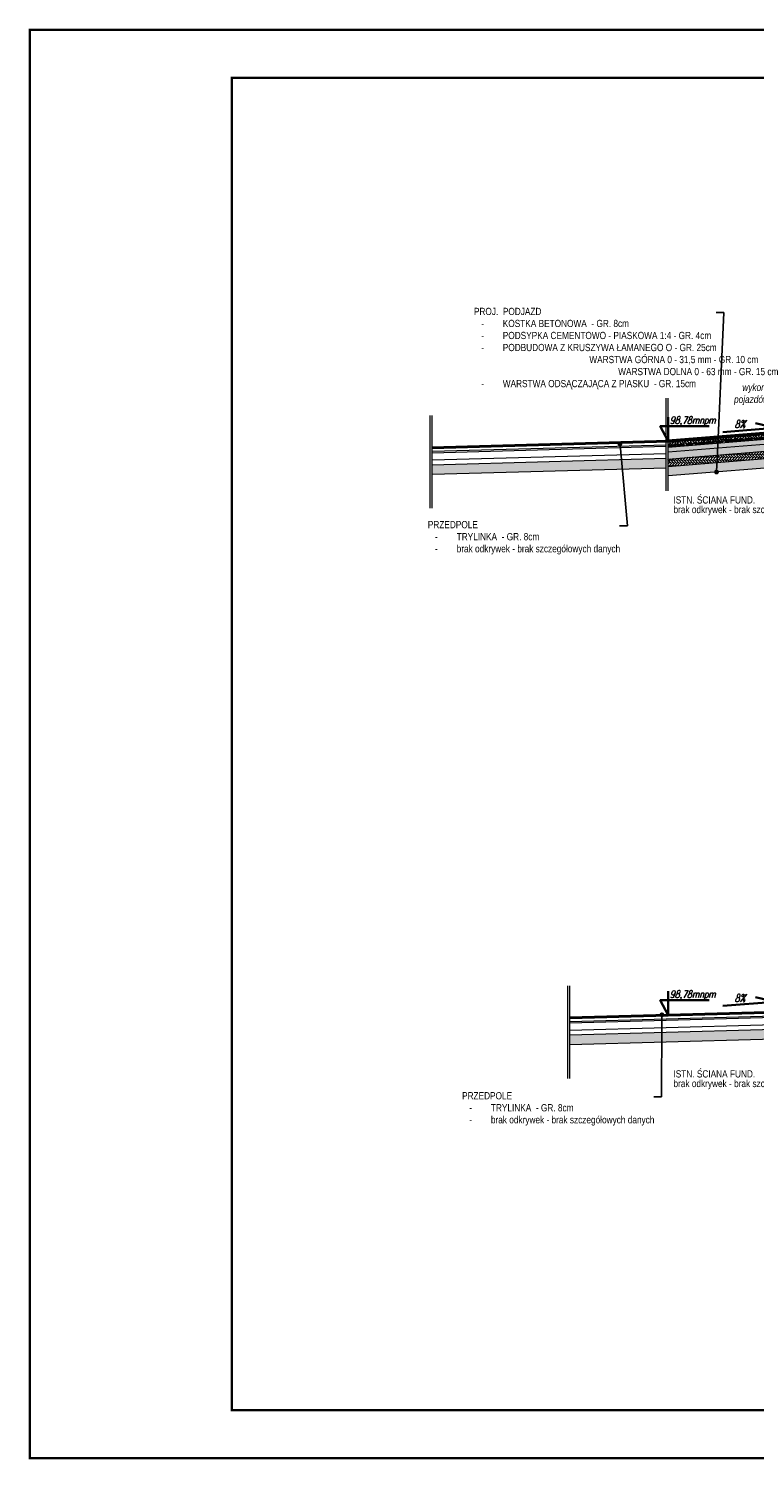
# Model space of a CAD drawing. Header units: centimetres. Extents: x -2715 to 104803, y -1446 to 32152.
# Tile 23 of 31: x 90598 to 92107, y -1446 to 1529. Entities that reach past the tile are written whole.
import ezdxf
from ezdxf import colors
from ezdxf.entities.mleader import LeaderData, LeaderLine
from ezdxf.lldxf.tags import DXFTag
from ezdxf.math import Vec2, Vec3

# ---------------------------------------------------------------- set-up
doc = ezdxf.new("R2010")
doc.units = ezdxf.units.CM
doc.header["$MEASUREMENT"] = 0
for name, color, linetype, lineweight in [('0_TXT', 252, 'Continuous', 15), ('0_TXT_N', 252, 'Continuous', 15), ('1_ hatch', 252, 'Continuous', 9), ('1_ hatch proj.', 252, 'Continuous', 9), ('1_ view 1', 252, 'Continuous', 15), ('1_ wall DIV', 252, 'Continuous', 40), ('1_ wall DIV proj.', 252, 'Continuous', 40), ('1_ wall STRUCT proj.', 252, 'Continuous', 50), ('1_ wall STRUCT-DIV rozbiorka', 252, 'Continuous', 9)]:
    doc.layers.add(name, color=color, linetype=linetype, lineweight=lineweight)
doc.layers.add('DIM', color=252, linetype='Continuous')
doc.styles.add('txt_1', font='ARIALN.TTF')
doc.styles.add('TXT_D', font='arial.ttf')
doc.styles.add('TXT_M', font='romans.shx', dxfattribs={"width": 0.75, "oblique": 15})
tags = doc.linetypes.add('Dash', pattern=[15, 10, -5]).pattern_tags.tags
tags[6:7] = [DXFTag(74, 4), DXFTag(75, 0), DXFTag(340, '0'), DXFTag(46, 0.0), DXFTag(50, 0.0), DXFTag(44, 0.0), DXFTag(45, 0.0)]
tags[4:5] = [DXFTag(74, 4), DXFTag(75, 0), DXFTag(340, '0'), DXFTag(46, 0.0), DXFTag(50, 0.0), DXFTag(44, 0.0), DXFTag(45, 0.0)]
doc.linetypes.add('Rozbiö˘ka', pattern='A,7,[121,msgB.shx,S=1,R=0,X=0.5,Y=-1.826635],7', length=14)
pattern_1 = [(37.5, (92364.287, 2865.356), (-0.1574834, 4.8170594), [0, -3.8, 0, -4.25, 0, -4.0625]), (7.5, (92364.287, 2865.356), (4.424442, 7.055365), [0, -2.05, 0, -3.425, 0, -1.3125]), (327.5, (92361.212, 2865.356), (7.785355, 0.0141476), [0, -1.25, 0, -4.5, 0, -5.875]), (317.5, (92361.212, 2865.356), (7.515317, 2.194189), [0, -0.625, 0, -2.95, 0, -3.375])]

# ---------------------------------------------------------------- blocks, each defined once
blk = doc.blocks.new('_DOT')
at = {"color": 0, "linetype": 'ByBlock'}
blk.add_line((-0.5, 0), (-1, 0), dxfattribs=at)
at = {"color": 0, "linetype": 'ByBlock', "const_width": 0.5}
blk.add_lwpolyline([(-0.25, 0, 1), (0.25, 0, 1)], format="xyb", close=True, dxfattribs=at)

msp = doc.modelspace()

# ---------------------------------------------------------------- hatches: boundary and pattern name
at = {"layer": '1_ hatch'}
h = msp.add_hatch(dxfattribs=at)
h.set_pattern_fill('AR-SAND', color=256, scale=2.5, angle=270)
h.set_pattern_definition(pattern_1)
h.paths.add_polyline_path([(91436.71, 621.9), (91923.28, 635.22), (91923.28, 615.22), (91436.71, 601.89)])
h = msp.add_hatch(dxfattribs=at)
h.set_pattern_fill('AR-SAND', color=256, scale=2.5, angle=270)
h.set_pattern_definition(pattern_1)
h.paths.add_polyline_path([(91927.28, 599.11), (92207.2, 621.8), (92286.47, 621.8), (92304.29, 599.44), (92313.07, 599.44), (92324.29, 615.21), (92324.29, 641.8), (92206.39, 641.8), (91927.28, 619.18), (91927.28, 599.11)])
h = msp.add_hatch(dxfattribs=at)
h.set_pattern_fill('AR-SAND', color=256, scale=2.5, angle=270)
h.set_pattern_definition([(37.5, (92364.287, 1671.8844), (-0.1574834, 4.8170594), [0, -3.8, 0, -4.25, 0, -4.0625]), (7.5, (92364.287, 1671.8844), (4.424442, 7.055365), [0, -2.05, 0, -3.425, 0, -1.3125]), (327.5, (92361.212, 1671.8844), (7.785355, 0.014148), [0, -1.25, 0, -4.5, 0, -5.875]), (317.5, (92361.212, 1671.8844), (7.515317, 2.194189), [0, -0.625, 0, -2.95, 0, -3.375])])
h.paths.add_polyline_path([(92324.29, -547.27), (92324.29, -567.27), (91722.81, -583.75), (91722.81, -563.74)])
at = {"layer": '1_ hatch proj.'}
h = msp.add_hatch(dxfattribs=at)
h.set_pattern_fill('HOUND', color=256, scale=25, angle=45, style=0)
h.set_pattern_definition([(135, (92364.2868, 2865.356), (-5.5242717, 3.314563), [25, -12.5]), (225, (92364.2868, 2865.356), (5.5242717, 3.314563), [25, -12.5])])
edge = h.paths.add_edge_path()
edge.add_line((91927.28, 659.31), (92204.77, 681.8))
edge.add_line((92204.77, 681.8), (92324.29, 681.8))
edge.add_line((92324.29, 681.8), (92324.29, 685.8))
edge.add_line((92324.29, 685.8), (92204.61, 685.8))
edge.add_line((92204.61, 685.8), (91927.18, 663.34))
edge.add_line((91927.18, 663.34), (91927.51, 659.33))
h = msp.add_hatch(dxfattribs=at)
h.set_pattern_fill('AR-HBONE', color=256, angle=270)
h.set_pattern_definition([(45, (92364.287, 2865.356), (2e-16, 5.656854), [12, -4]), (135, (92367.1152, 2868.1845), (6e-16, 5.656854), [12, -4])])
edge = h.paths.add_edge_path()
edge.add_line((91927.71, 663.35), (91927.23, 663.34))
edge.add_line((91927.23, 663.34), (91927.28, 671.35))
edge.add_line((91927.28, 671.35), (92207.4, 693.8))
edge.add_line((92207.4, 693.8), (92324.29, 693.8))
edge.add_line((92324.29, 693.8), (92324.29, 685.8))
edge.add_line((92324.29, 685.8), (92204.61, 685.8))
edge.add_line((92204.61, 685.8), (91927.28, 663.34))
h = msp.add_hatch(dxfattribs=at)
h.set_pattern_fill('AR-HBONE', color=256, angle=360, style=0)
h.set_pattern_definition([(135, (92364.287, 2865.356), (-5.656854, 6e-16), [12, -4]), (225, (92361.4584, 2868.1845), (-5.656854, 1e-15), [12, -4])])
h.paths.add_polyline_path([(92324.29, 641.8), (92206.39, 641.8), (91927.28, 619.18), (91926.06, 634.13), (92205.78, 656.8), (92324.29, 656.8)])
h = msp.add_hatch(dxfattribs=at)
h.set_pattern_fill('AR-CONC', color=256, angle=360, style=0)
h.set_pattern_definition([(140, (92364.287, 2865.356), (0.627521, 7.172602), [0.75, -8.25]), (85, (92364.287, 2865.356), (-7.521921, -1.387513), [0.6, -6.6]), (190.45144, (92364.339, 2865.954), (-6.8944, 5.785088), [0.637402, -7.01142]), (136.1842, (92362.287, 2865.356), (1.655193, 10.672413), [1.125, -12.375]), (186.63564, (92362.425, 2866.245), (-9.741186, 9.34662), [0.956103, -10.51714]), (81.18416, (92362.287, 2865.356), (-9.741186, 9.34662), [0.9, -9.9]), (111, (92362.787, 2866.356), (4.026189, 5.96907), [0.75, -8.25]), (56, (92362.787, 2866.356), (-7.2515, 2.433153), [0.6, -6.6]), (161.45144, (92363.122, 2866.8535), (-3.225312, 8.402224), [0.637402, -7.01142]), (127.5, (92364.2868, 2865.356), (-3.3289385, 0.1215986), [0, -6.52, 0, -6.7, 0, -6.625]), (97.5, (92364.2868, 2865.356), (-3.944117, 2.6306954), [0, -3.82, 0, -6.37, 0, -2.525]), (57.5, (92364.2868, 2863.126), (0.2255487, 5.3382244), [0, -2.5, 0, -7.8, 0, -10.35]), (47.5, (92364.287, 2862.126), (-1.00105, 5.831862), [0, -3.25, 0, -5.18, 0, -7.35])])
h.paths.add_polyline_path([(92324.29, 671.8), (92205.18, 671.8), (91927.28, 649.27), (91927.28, 659.31), (92207.4, 681.8), (92324.29, 681.8)])
h = msp.add_hatch(dxfattribs=at)
h.set_pattern_fill('GRAVEL', color=256, scale=10, angle=360, style=0)
h.set_pattern_definition([(318.012788, (92354.2868, 2872.55604), (90, -80), [1.34536, -133.19088]), (274.96974, (92355.2868, 2871.65604), (-10, 120), [2.30868, -228.559248]), (222.510447, (92355.4868, 2869.35604), (110, 100), [1.62788, -161.160326]), (357.27369, (92357.9868, 2865.45604), (-200, 10), [2.10238, -208.13558]), (22.833654, (92360.0868, 2865.35604), (-120, -50), [2.06155, -204.09373]), (87.27369, (92361.9868, 2866.15604), (-10, -200), [2.10238, -208.13558]), (127.69424, (92362.0868, 2868.25604), (100, -130), [2.78029, -275.248485]), (162.255328, (92360.3868, 2870.45604), (-220, 70), [2.62488, -259.863215]), (211.429566, (92357.8868, 2871.25604), (-130, -80), [2.1095, -208.84073]), (265.23636, (92356.0868, 2870.156), (10, 110), [2.40832, -118.007626]), (312.397438, (92355.8868, 2867.75604), (110, -120), [3.11448, -308.33375]), (228.814075, (92358.0868, 2875.356), (-60, -70), [1.06301, -105.23845]), (261.469234, (92357.3868, 2874.55604), (20, 130), [2.02237, -200.215114]), (315, (92357.087, 2872.556), (10, -2e-15), [1.41421, -12.727926]), (293.19859, (92355.8868, 2871.856), (-20, 50), [0.76158, -75.39615]), (21.80141, (92356.1868, 2871.156), (-30, -10), [1.07703, -52.77462]), (120.96376, (92357.1868, 2871.556), (-20, 30), [1.74929, -56.56023]), (251.56505, (92356.2868, 2873.056), (10, 20), [1.26491, -30.357867]), (106.38954, (92356.1868, 2865.35604), (-30, 100), [1.772, -175.42845]), (160.346176, (92355.6868, 2867.05604), (110, -40), [1.48661, -147.174077]), (23.19859, (92354.2868, 2873.056), (-50, -20), [1.52315, -74.63458]), (73.61046, (92355.6868, 2873.65604), (-30, -100), [1.772, -175.42845]), (69.443955, (92362.3868, 2865.356), (-20, -50), [1.7088, -83.731237]), (24.77514, (92362.9868, 2866.95604), (-110, -50), [1.43178, -141.74643]), (156.80141, (92364.2868, 2873.156), (-50, 20), [1.52315, -74.63458]), (107.354025, (92362.8868, 2873.75604), (40, -130), [1.67631, -165.954236]), (159.443955, (92364.2868, 2868.256), (50, -20), [0.8544, -84.585637]), (191.30993, (92364.2868, 2872.556), (-40, -10), [0.5099, -50.480295]), (255.96376, (92363.7868, 2872.456), (10, 30), [2.06155, -39.169506]), (276.009006, (92363.2868, 2870.45604), (-10, 100), [1.9105, -189.13923]), (33.69007, (92358.0868, 2871.556), (-20, -10), [1.44222, -34.613293]), (83.157227, (92359.2868, 2872.35604), (20, 170), [2.51794, -249.275626]), (150.945396, (92359.5868, 2874.856), (70, -40), [1.02956, -101.92674]), (180, (92358.687, 2875.356), (-10, -10), [0.6, -9.4]), (210.256437, (92362.9868, 2870.25604), (70, 40), [1.38924, -137.5352]), (138.012788, (92361.7868, 2869.55604), (-90, 80), [2.69072, -131.84552]), (90, (92359.787, 2871.356), (-10, 10), [2.6, -7.4]), (55.304846, (92359.7868, 2873.95604), (70, 100), [1.58114, -156.532743]), (344.054604, (92360.6868, 2875.256), (40, -10), [1.45602, -71.34508]), (297.645975, (92362.0868, 2874.85604), (100, -190), [2.37065, -234.69474]), (265.426079, (92363.1868, 2872.75604), (-10, -130), [2.50799, -248.290734])])
h.paths.add_polyline_path([(92324.29, 656.8), (92205.78, 656.8), (91927.28, 634.22), (91927.28, 649.27), (92205.18, 671.8), (92324.29, 671.8)])

# ---------------------------------------------------------------- linework, layer by layer
at = {"color": 1, "lineweight": 35}
for points in [[(91927.28, 721.62), (91927.28, 671.35), (91911.32, 702.46), (92012.64, 702.46)], [(91927.28, -471.85), (91927.28, -522.13), (91911.32, -491.01), (92012.64, -491.01)], [(92041.27, -502.89), (92150.19, -494.06), (92109.35, -484.59)]]:
    msp.add_lwpolyline(points, dxfattribs=at)
at = {"layer": '0_TXT', "linetype": 'Dash', "ltscale": 15}
for points in [[(91923.28, 568.27), (91923.28, 761.14)], [(91927.28, 568.27), (91927.28, 761.14)], [(91432.71, 531.9), (91432.71, 724.78)], [(91436.71, 531.9), (91436.71, 724.78)], [(91718.81, -653.74), (91718.81, -460.86)], [(91722.81, -653.74), (91722.81, -460.86)]]:
    msp.add_lwpolyline(points, dxfattribs=at)
at = {"layer": '1_ view 1', "linetype": 'Dash', "ltscale": 10}
for points in [[(91923.28, 663.23), (91436.71, 649.91)], [(91923.28, 660.23), (91436.71, 646.91)], [(91923.28, 645.23), (91436.71, 631.9)], [(91923.28, 635.22), (91436.71, 621.9)], [(91923.28, 615.22), (91436.71, 601.89)], [(92324.29, -519.26), (91722.81, -535.73)], [(92324.29, -522.26), (91722.81, -538.73)], [(92324.29, -537.26), (91722.81, -553.74)], [(92324.29, -547.27), (91722.81, -563.74)], [(92324.29, -567.27), (91722.81, -583.75)]]:
    msp.add_lwpolyline(points, dxfattribs=at)
at = {"layer": '1_ view 1', "linetype": 'Dash', "ltscale": 15}
msp.add_lwpolyline([(92304.29, 599.44), (92286.47, 621.8), (92207.2, 621.8), (91927.28, 599.11)], dxfattribs=at)
at = {"layer": '1_ wall DIV', "ltscale": 2.5}
for points in [[(91927.28, 671.35), (91436.71, 657.91)], [(92234.29, -513.72), (91722.81, -527.73)]]:
    msp.add_lwpolyline(points, dxfattribs=at)
at = {"layer": '1_ wall DIV proj.', "lineweight": 15}
for points in [[(91927.71, 663.35), (92204.61, 685.8), (92324.29, 685.8)], [(91927.28, 659.31), (92204.77, 681.8), (92324.29, 681.8)], [(91927.28, 649.27), (92205.18, 671.8), (92324.29, 671.8)], [(91927.28, 634.22), (92205.78, 656.8), (92324.29, 656.8)], [(91927.28, 619.18), (92206.39, 641.8), (92324.29, 641.8)]]:
    msp.add_lwpolyline(points, dxfattribs=at)
at = {"layer": '1_ wall STRUCT proj.'}
msp.add_lwpolyline([(91927.28, 671.35), (92204.29, 693.8), (92324.29, 693.8)], dxfattribs=at)
at = {"layer": '1_ wall STRUCT-DIV rozbiorka', "linetype": 'Rozbiö˘ka', "ltscale": 2.5}
msp.add_lwpolyline([(92324.29, 680.8), (92324.29, 678.8), (92199.29, 678.8), (91927.28, 671.35)], dxfattribs=at)

# ---------------------------------------------------------------- texts
at = {"layer": '0_TXT', "ltscale": 30, "char_height": 15.75, "attachment_point": 1, "style": 'TXT_M'}
for s, insert in [('98,78mnpm', (91931.12, 723.06)), ('98,78mnpm', (91931.12, -470.41)), ('8%', (92065.92, -478.33))]:
    msp.add_mtext(s, dxfattribs=dict(at, insert=insert))

# ---------------------------------------------------------------- leaders
at = {"layer": 'DIM', "color": 150}
ml = msp.add_multileader_mtext('Standard', dxfattribs=at)
ml.set_content('\\pxqj;PROJ.  PODJAZD\\P\\pi-3,l4,t4;{\\C256;-^IKOSTKA BETONOWA  - GR. 8cm\\P-^IPODSYPKA CEMENTOWO - PIASKOWA 1:4 - GR. 4cm\\P-^IPODBUDOWA Z KRUSZYWA ŁAMANEGO O - GR. 25cm\\P\\pi0,l0,tz;\\fArial|b0|i0|c238|p34;^I^I^I\\fArial Narrow|b0|i0|c238|p34; \\fArial|b0|i0|c238|p34;^I\\fArial Narrow|b0|i0|c238|p34;WARSTWA GÓRNA 0 - 31,5 mm - GR. 10 cm\\fArial|b0|i0|c238|p34;^I\\P\\pi-3,l4,t4;^I^I^I\\fArial Narrow|b0|i0|c238|p34; \\fArial|b0|i0|c238|p34;^I^I\\fArial Narrow|b0|i0|c238|p34;WARSTWA DOLNA 0 - 63 mm - GR. 15 cm\\P-^IWARSTWA ODSĄCZAJĄCA Z PIASKU  - GR. 15cm}', color=150, style='txt_1')
ml.set_leader_properties()
ml.set_arrow_properties(name='DOT')
ml.build(insert=Vec2(0, 0))
ml.multileader.update_dxf_attribs({"dogleg_length": 16.07, "arrow_head_size": 10})
ctx = ml.context
ctx.base_point, ctx.char_height, ctx.arrow_head_size, ctx.landing_gap_size, ctx.plane_origin = Vec3(91523.61, 939), 15, 10, 0.09, Vec3(92028.13, 607.28)
notes = []
notes.append((ctx, [(0, (1, 1, 0), (92043.67, 939), (-1, 0), 16.07, [(0, [(92028.13, 607.28)], 0, [])])]))
ctx.mtext.insert, ctx.mtext.flow_direction = Vec3(91523.7, 948.8), 5
at = {"layer": 'DIM'}
ml = msp.add_multileader_mtext('Standard', dxfattribs=at)
ml.set_content('\\pxqj;PRZEDPOLE\\P\\pi-3,l4,t4;{\\C256;-^ITRYLINKA  - GR. 8cm\\P}-^Ibrak odkrywek - brak szczegółowych danych', style='txt_1')
ml.set_leader_properties()
ml.set_arrow_properties(name='DOT')
ml.build(insert=Vec2(0, 0))
ml.multileader.update_dxf_attribs({"dogleg_length": 16.07, "arrow_head_size": 10})
ctx = ml.context
ctx.base_point, ctx.char_height, ctx.arrow_head_size, ctx.landing_gap_size, ctx.plane_origin = Vec3(91427.73, 495.62), 15, 10, 0.09, Vec3(91825.03, 661.48)
notes.append((ctx, [(0, (1, 1, 0), (91842.82, 495.62), (-1, 0), 16.07, [(0, [(91827.28, 666.11)], 0, [])])]))
ctx.mtext.insert, ctx.mtext.flow_direction = Vec3(91427.82, 505.46), 5
ml = msp.add_multileader_mtext('Standard', dxfattribs=at)
ml.set_content('\\pxqj;ISTN. ŚCIANA FUND.\\Pbrak odkrywek - brak szczegółowych danych', style='txt_1')
ml.set_leader_properties()
ml.set_arrow_properties(name='DOT')
ml.build(insert=Vec2(0, 0))
ml.multileader.update_dxf_attribs({"dogleg_length": 16.07, "arrow_head_size": 10})
ctx = ml.context
ctx.base_point, ctx.char_height, ctx.arrow_head_size, ctx.landing_gap_size, ctx.plane_origin = Vec3(91940.76, 545.26), 15, 10, 0.09, Vec3(92272.81, 385.12)
ctx.text_align_type = 2
notes.append((ctx, [(0, (1, 1, 0), (92294.76, 545.26), (-1, 0), 16.07, [(0, [(92324.29, 633.64)], 0, [])])]))
ctx.mtext.insert, ctx.mtext.alignment, ctx.mtext.line_spacing_factor, ctx.mtext.flow_direction = Vec3(92278.6, 556.91), 3, 0.8, 5
ml = msp.add_multileader_mtext('Standard', dxfattribs=at)
ml.set_content('\\pxqj;PRZEDPOLE\\P\\pi-3,l4,t4;{\\C256;-^ITRYLINKA  - GR. 8cm\\P}-^Ibrak odkrywek - brak szczegółowych danych', style='txt_1')
ml.set_leader_properties()
ml.set_arrow_properties(name='DOT')
ml.build(insert=Vec2(0, 0))
ml.multileader.update_dxf_attribs({"dogleg_length": 16.07, "arrow_head_size": 10})
ctx = ml.context
ctx.base_point, ctx.char_height, ctx.arrow_head_size, ctx.landing_gap_size, ctx.plane_origin = Vec3(91498.92, -691.81), 15, 10, 0.09, Vec3(91912.29, -525.95)
notes.append((ctx, [(0, (1, 1, 0), (91914.01, -691.81), (-1, 0), 16.07, [(0, [(91914.54, -521.32)], 0, [])])]))
ctx.mtext.insert, ctx.mtext.flow_direction = Vec3(91499.01, -681.97), 5
ml = msp.add_multileader_mtext('Standard', dxfattribs=at)
ml.set_content('\\pxqj;ISTN. ŚCIANA FUND.\\Pbrak odkrywek - brak szczegółowych danych', style='txt_1')
ml.set_leader_properties()
ml.set_arrow_properties(name='DOT')
ml.build(insert=Vec2(0, 0))
ml.multileader.update_dxf_attribs({"dogleg_length": 16.07, "arrow_head_size": 10})
ctx = ml.context
ctx.base_point, ctx.char_height, ctx.arrow_head_size, ctx.landing_gap_size, ctx.plane_origin = Vec3(91940.76, -648.21), 15, 10, 0.09, Vec3(92272.81, -808.35)
ctx.text_align_type = 2
notes.append((ctx, [(0, (1, 1, 0), (92294.76, -648.21), (-1, 0), 16.07, [(0, [(92324.29, -559.83)], 0, [])])]))
ctx.mtext.insert, ctx.mtext.alignment, ctx.mtext.line_spacing_factor, ctx.mtext.flow_direction = Vec3(92278.6, -636.56), 3, 0.8, 5
for ctx, leaders in notes:
    for number, flags, end, landing, length, lines in leaders:
        leader = LeaderData()
        leader.index, (leader.has_last_leader_line, leader.has_dogleg_vector, leader.attachment_direction) = number, flags
        leader.last_leader_point, leader.dogleg_vector, leader.dogleg_length = Vec3(end), Vec3(landing), length
        for number, points, colour, breaks in lines:
            line = LeaderLine()
            line.index, line.vertices, line.color, line.breaks = number, Vec3.list(points), colors.encode_raw_color(colour), breaks
            leader.lines.append(line)
        ctx.leaders.append(leader)

# ---------------------------------------------------------------- next in the draw order: texts
at = {"layer": '0_TXT_N', "linetype": 'Rozbiö˘ka', "insert": (92057.72, 790.96), "char_height": 15, "width": 194.3254, "attachment_point": 1, "style": 'TXT_D', "bg_fill": 3, "box_fill_scale": 1, "bg_fill_color": 256, "bg_fill_transparency": 0}
msp.add_mtext('\\pxqc;{\\fArial Narrow|b0|i1|c238|p34;wykonanie nowego pojazdów do magazynu}', dxfattribs=at)

# ---------------------------------------------------------------- next in the draw order: linework, layer by layer
at = {"lineweight": 50, "const_width": 5}
msp.add_lwpolyline([(90600.17, -1443.15), (90600.17, 1526.85), (94800.17, 1526.85), (94800.17, -1443.15), (90600.17, -1443.15)], dxfattribs=at)
at = {"lineweight": 50}
msp.add_lwpolyline([(91020.17, -1343.15, 5, 5, 0), (91020.17, 1426.85, 5, 5, 0), (94700.17, 1426.85, 5, 5, 0), (94700.17, -1343.15, 5, 5, 0)], format="xyseb", close=True, dxfattribs=at)
at = {"color": 1, "lineweight": 35}
msp.add_lwpolyline([(92041.27, 690.58), (92150.19, 699.41), (92109.35, 708.88)], dxfattribs=at)

# ---------------------------------------------------------------- next in the draw order: texts
at = {"layer": '0_TXT', "ltscale": 30, "insert": (92065.92, 715.14), "char_height": 15.75, "attachment_point": 1, "style": 'TXT_M'}
msp.add_mtext('8%', dxfattribs=at)

doc.saveas('drawing.dxf')
